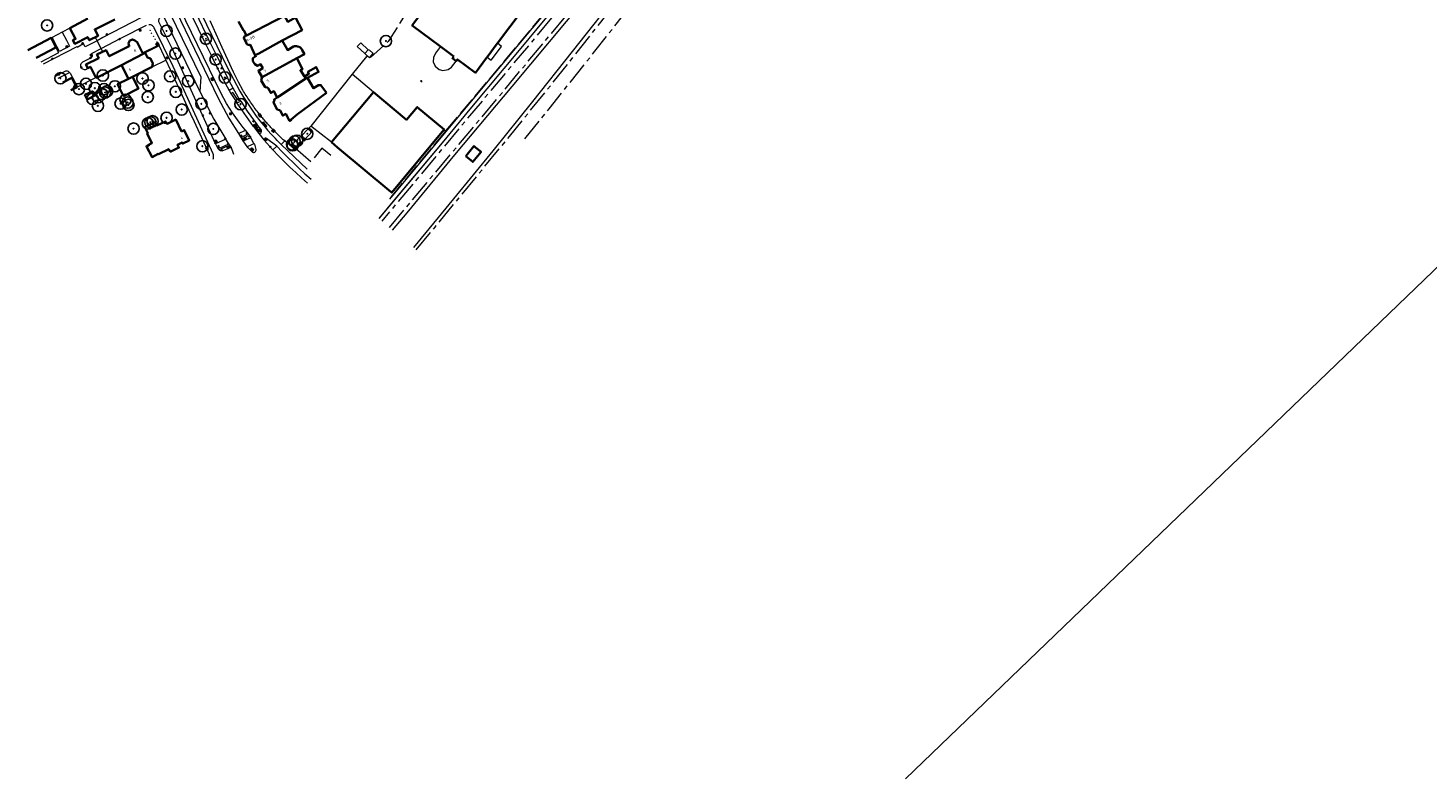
# Model space of a CAD drawing. Header units: metres. Extents: x 92877 to 94117, y 464509 to 465451.
# Tile 1 of 102: x 92987 to 93607, y 464509 to 464842. Entities that reach past the tile are written whole.
import ezdxf
from ezdxf.enums import TextEntityAlignment as Align

# ---------------------------------------------------------------- set-up
doc = ezdxf.new("R2010")
doc.units = ezdxf.units.M
doc.linetypes.add('AM-AS', pattern=[16, 10, -2, 2, -2])
doc.linetypes.add('IE-TERREINAFSCHEIDING', pattern=[10, 8, -2])
doc.layers.get('0').update_dxf_attribs({"linetype": 'CONTINUOUS'})
for name, color, linetype, lineweight in [('B-WE-AM-AS_SPOOR_RAIL-G', 252, 'AM-AS', 18), ('B-WE-GR-BOOM-S', 90, 'CONTINUOUS', 25), ('B-WE-GR-HAAG-G', 252, 'GR-HAAG1', 13), ('B-WE-IE-MEUBILAIR_WEGMEUBILAIR_AFVALBAK-S', 252, 'CONTINUOUS', 25), ('B-WE-IE-MEUBILAIR_WEGMEUBILAIR_PAAL-G', 252, 'CONTINUOUS', 18), ('B-WE-IE-TERREINAFSCHEIDING-G', 252, 'IE-TERREINAFSCHEIDING', 18), ('B-WE-IE-TERREINAFSCHEIDING_KUNSTMATIG_HEKWERK-G', 252, 'IE-TERREINAFSCHEIDING-KUNSTMATIG', 18), ('B-WE-IE-TERREINAFSCHEIDING_KUNSTMATIG_MUUR-G', 252, 'IE-TERREINAFSCHEIDING-KUNSTMATIG-DICHT', 18), ('B-WE-KL-DATA_KAST-S', 252, 'CONTINUOUS', 25), ('B-WE-KL-ET_LS_OV_LICHTMAST-S', 252, 'CONTINUOUS', 25), ('B-WE-KL-WATER-S', 252, 'CONTINUOUS', 25), ('B-WE-KW-KUNSTWERK-GV', 252, 'CONTINUOUS', 18), ('B-WE-OG-TOPOGRAFIE_BEBOUWING-GV', 252, 'CONTINUOUS', 35), ('B-WE-OG-TOPOGRAFIE_BEBOUWING_LUIFEL-GV', 252, 'CONTINUOUS', 18), ('B-WE-OG-TOPOGRAFIE_HUISNUMMER-T25', 7, 'CONTINUOUS', 20), ('B-WE-RI-HWA_KOLK-S', 252, 'CONTINUOUS', 25), ('B-WE-VH-VERHARDING-GV', 252, 'CONTINUOUS', 18), ('B-WE-VW-BEWEGWIJZERING-S', 252, 'CONTINUOUS', 25), ('B-WE-VW-BLINDENGELEIDEROUTE-G', 252, 'CONTINUOUS', 18), ('B-WE-VW-OV_DRAAGCONSTRUCTIE-S', 252, 'CONTINUOUS', 15), ('B-WE-VW-PAAL_BETON-S', 252, 'CONTINUOUS', 0), ('B-WE-VW-VRI_DRAAGCONSTRUCTIE-S', 252, 'CONTINUOUS', 0)]:
    doc.layers.add(name, color=color, linetype=linetype, lineweight=lineweight)
doc.styles.add('NLCS-ISO', font='NLCS-ISO.ttf')
doc.styles.get("Standard").update_dxf_attribs({"font": 'isocp.shx'})
doc.linetypes.add('GR-HAAG1', pattern='A,6,[176,NLCS.SHX,S=0.125,R=0,X=0,Y=0],-2', length=8)
doc.linetypes.add('IE-TERREINAFSCHEIDING-KUNSTMATIG', pattern='A,4,[82,NLCS.SHX,S=0.75,R=90,X=0,Y=0],4,-2', length=10)
doc.linetypes.add('IE-TERREINAFSCHEIDING-KUNSTMATIG-DICHT', pattern='A,8,-1,[82,NLCS.SHX,S=0.75,R=90,X=0,Y=0],-1', length=10)

# ---------------------------------------------------------------- blocks, each defined once
blk = doc.blocks.new('Q_PAAL_STEEN')
for points in [[(-0.5, 0.5), (0.5, 0.5), (0.5, -0.5), (-0.5, -0.5)], [(-0.08, 0.33), (0.07, 0.33), (0.07, -0.33), (-0.08, -0.33)]]:
    blk.add_lwpolyline(points, close=True)
blk.add_lwpolyline([(-0.44, 0.46), (0.44, 0.46, -0.414214), (0.46, 0.44), (0.46, -0.44, -0.414214), (0.44, -0.46), (-0.44, -0.46, -0.414214), (-0.46, -0.44), (-0.46, 0.44), (-0.46, 0.44), (-0.46, 0.45), (-0.46, 0.45), (-0.46, 0.45), (-0.46, 0.45), (-0.46, 0.45), (-0.46, 0.45), (-0.46, 0.46), (-0.46, 0.46), (-0.46, 0.46), (-0.45, 0.46), (-0.45, 0.46), (-0.45, 0.46), (-0.45, 0.46), (-0.45, 0.46), (-0.45, 0.46), (-0.44, 0.46), (-0.44, 0.46)], format="xyb")
blk = doc.blocks.new('Q_PAALTJE')
at = {"xscale": 0.1, "yscale": 0.1, "zscale": 0.01}
blk.add_blockref('Q_PAAL_STEEN', (0, 0), dxfattribs=at)
blk = doc.blocks.new('Q_VERKEERSBORDPAAL')
for points in [[(-0.5, 0.5), (0.5, 0.5), (0.5, -0.5), (-0.5, -0.5)], [(-0.08, 0.33), (0.07, 0.33), (0.07, -0.33), (-0.08, -0.33)]]:
    blk.add_lwpolyline(points, close=True)
blk.add_lwpolyline([(-0.44, 0.46), (0.44, 0.46, -0.414214), (0.46, 0.44), (0.46, -0.44, -0.414214), (0.44, -0.46), (-0.44, -0.46, -0.414214), (-0.46, -0.44), (-0.46, 0.44), (-0.46, 0.44), (-0.46, 0.45), (-0.46, 0.45), (-0.46, 0.45), (-0.46, 0.45), (-0.46, 0.45), (-0.46, 0.45), (-0.46, 0.46), (-0.46, 0.46), (-0.46, 0.46), (-0.45, 0.46), (-0.45, 0.46), (-0.45, 0.46), (-0.45, 0.46), (-0.45, 0.46), (-0.45, 0.46), (-0.44, 0.46), (-0.44, 0.46)], format="xyb")
blk = doc.blocks.new('Q_VERKEERSREGELINSTALLATIEPAAL')
for points in [[(-0.5, 0.5), (0.5, 0.5), (0.5, -0.5), (-0.5, -0.5)], [(-0.08, 0.33), (0.07, 0.33), (0.07, -0.33), (-0.08, -0.33)]]:
    blk.add_lwpolyline(points, close=True)
blk.add_lwpolyline([(-0.44, 0.46), (0.44, 0.46, -0.414214), (0.46, 0.44), (0.46, -0.44, -0.414214), (0.44, -0.46), (-0.44, -0.46, -0.414214), (-0.46, -0.44), (-0.46, 0.44), (-0.46, 0.44), (-0.46, 0.45), (-0.46, 0.45), (-0.46, 0.45), (-0.46, 0.45), (-0.46, 0.45), (-0.46, 0.45), (-0.46, 0.46), (-0.46, 0.46), (-0.46, 0.46), (-0.45, 0.46), (-0.45, 0.46), (-0.45, 0.46), (-0.45, 0.46), (-0.45, 0.46), (-0.45, 0.46), (-0.44, 0.46), (-0.44, 0.46)], format="xyb")
blk = doc.blocks.new('Q_LICHTMAST')
for points in [[(-0.26, 0.15), (-0.52, 0.3)], [(0, 0.3), (0, 0.6)], [(0.26, 0.15), (0.52, 0.3)], [(-0.26, -0.15), (-0.52, -0.3)], [(0, -0.3), (0, -0.6)], [(0.26, -0.15), (0.52, -0.3)]]:
    blk.add_lwpolyline(points)
blk.add_circle((0, 0), 0.3)
blk = doc.blocks.new('Q_WEGWIJZER')
for points in [[(-0.5, 0.5), (0.5, 0.5), (0.5, -0.5), (-0.5, -0.5)], [(-0.37, 0.22), (0.36, 0.22), (0.36, -0.21), (-0.37, -0.21)]]:
    blk.add_lwpolyline(points, close=True)
for points in [[(-0.44, 0.46), (0.44, 0.46, -0.414214), (0.46, 0.44), (0.46, -0.44, -0.414214), (0.44, -0.46), (-0.44, -0.46, -0.414214), (-0.46, -0.44), (-0.46, 0.44), (-0.46, 0.44), (-0.46, 0.45), (-0.46, 0.45), (-0.46, 0.45), (-0.46, 0.45), (-0.46, 0.45), (-0.46, 0.45), (-0.46, 0.46), (-0.46, 0.46), (-0.46, 0.46), (-0.45, 0.46), (-0.45, 0.46), (-0.45, 0.46), (-0.45, 0.46), (-0.45, 0.46), (-0.45, 0.46), (-0.44, 0.46), (-0.44, 0.46)], [(-0.29, 0.16), (0.28, 0.16, -0.414214), (0.3, 0.14), (0.3, -0.13, -0.414214), (0.28, -0.16), (-0.29, -0.16, -0.414214), (-0.31, -0.13), (-0.31, 0.14), (-0.31, 0.14), (-0.31, 0.14), (-0.31, 0.14), (-0.31, 0.15), (-0.31, 0.15), (-0.31, 0.15), (-0.3, 0.15), (-0.3, 0.15), (-0.3, 0.15), (-0.3, 0.16), (-0.3, 0.16), (-0.3, 0.16), (-0.3, 0.16), (-0.29, 0.16), (-0.29, 0.16), (-0.29, 0.16), (-0.29, 0.16), (-0.29, 0.16)]]:
    blk.add_lwpolyline(points, format="xyb")
blk = doc.blocks.new('Q_AFVALBAK')
for points in [[(-0.5, 0.5), (0.5, 0.5), (0.5, -0.5), (-0.5, -0.5)], [(-0.34, 0.2), (0.33, 0.2), (0.19, -0.25), (-0.2, -0.25)]]:
    blk.add_lwpolyline(points, close=True)
blk.add_lwpolyline([(-0.44, 0.46), (0.44, 0.46, -0.414214), (0.46, 0.44), (0.46, -0.44, -0.414214), (0.44, -0.46), (-0.44, -0.46, -0.414214), (-0.46, -0.44), (-0.46, 0.44), (-0.46, 0.44), (-0.46, 0.45), (-0.46, 0.45), (-0.46, 0.45), (-0.46, 0.45), (-0.46, 0.45), (-0.46, 0.45), (-0.46, 0.46), (-0.46, 0.46), (-0.46, 0.46), (-0.45, 0.46), (-0.45, 0.46), (-0.45, 0.46), (-0.45, 0.46), (-0.45, 0.46), (-0.45, 0.46), (-0.44, 0.46), (-0.44, 0.46)], format="xyb")
blk = doc.blocks.new('SKL-WATER_BRANDKRAAN_BRANDPUT-SO')
at = {"color": 0, "linetype": 'ByBlock', "lineweight": 18}
blk.add_ellipse((0, 0), major_axis=(2.5, 0), ratio=0.54, dxfattribs=at)
at = {"color": 0, "linetype": 'ByBlock', "lineweight": 18, "style": 'NLCS-ISO'}
blk.add_text('bk', height=1.5, dxfattribs=at).set_placement((0.2, 0), align=Align.MIDDLE_CENTER)
blk = doc.blocks.new('B-SRI-KOLK_COMBINATIE-SO')
for p, q in [((-1.125, 0), (1.125, 1.5)), ((1.125, 0), (-1.125, 1.5))]:
    blk.add_line(p, q)
at = {"flags": 128}
blk.add_lwpolyline([(-1.125, 0), (1.125, 0), (1.125, 1.5), (-1.125, 1.5)], close=True, dxfattribs=at)
blk = doc.blocks.new('SKL-DATA_TERREINKAST-SO')
for q in [(-0.2, 0.2), (0.2, 0.2)]:
    blk.add_line((0, -0.21), q)
at = {"flags": 128}
blk.add_lwpolyline([(0.63, 0.35), (-0.63, 0.35), (-0.63, -0.35), (0.63, -0.35)], close=True, dxfattribs=at)
at = {"style": 'NLCS-ISO'}
blk.add_attdef('TYPE', text='', height=0.35, dxfattribs=at).set_placement((-0.03, 0.69), align=Align.MIDDLE_CENTER)
blk = doc.blocks.new('SGR-BOOM_01')
at = {"ltscale": 0.1}
h = blk.add_hatch(color=256, dxfattribs=at)
edge = h.paths.add_edge_path()
edge.add_arc((0, 0), 0.15, 0, 360)
for radius in [2.5, 0.045]:
    blk.add_circle((0, 0), radius)
blk.add_circle((0, 0), 0.15, dxfattribs=at)

msp = doc.modelspace()

# ---------------------------------------------------------------- linework, layer by layer
msp.add_line((93375.83, 464509.48), (93849.59, 464965.55))
at = {"layer": 'B-WE-AM-AS_SPOOR_RAIL-G', "flags": 128}
for points in [[(93207.2, 464793.24), (93217.93, 464806.46), (93238.2, 464832.02), (93254.01, 464852.09), (93268.95, 464871.24), (93282.92, 464889.33), (93333.3, 464955.08), (93378.12, 465013.13), (93398.45, 465039.53)], [(93147.24, 464753.87), (93165.02, 464775.26), (93197.4, 464813.94), (93210.36, 464829.6), (93239.74, 464864.69), (93265.85, 464896.2), (93284.58, 464918.18), (93316.55, 464954.16), (93328.17, 464967.43), (93329.91, 464969.3), (93361.21, 465004.84)], [(93159.04, 464743.97), (93167.42, 464754.08), (93200.35, 464794.22), (93224.17, 464823.77), (93250.05, 464856.62), (93264.65, 464875.41), (93300.69, 464922.06), (93321.46, 464949.3)], [(93260.09, 464895.88), (93209.91, 464835.8), (93181.19, 464801.55), (93143.84, 464756.73)]]:
    msp.add_lwpolyline(points, dxfattribs=at)
at = {"layer": 'B-WE-GR-HAAG-G'}
for p, q in [((93130.71, 464821.79), (93112.4, 464798.88)), ((93112.4, 464798.88), (93111.23, 464797.64))]:
    msp.add_line(p, q, dxfattribs=at)
at = {"layer": 'B-WE-GR-HAAG-G', "flags": 128}
msp.add_lwpolyline([(93111.23, 464797.64), (93108.29, 464794.54), (93103.36, 464790.08)], dxfattribs=at)
at = {"layer": 'B-WE-IE-TERREINAFSCHEIDING-G'}
for p, q in [((93204.32, 464834.96), (93222.39, 464856.73)), ((93045.18, 464834.46), (93038.89, 464831.31)), ((93172.22, 464796.7), (93204.32, 464834.96)), ((93171.5, 464797.3), (93172.22, 464796.7)), ((93172.22, 464796.7), (93172.08, 464796.53)), ((93172.08, 464796.53), (93172.08, 464796.53)), ((93172.16, 464796.47), (93172.08, 464796.53))]:
    msp.add_line(p, q, dxfattribs=at)
at = {"layer": 'B-WE-IE-TERREINAFSCHEIDING-G', "flags": 128}
for points in [[(93171.84, 464876.49), (93146.65, 464836.29), (93138.22, 464828.69), (93136.99, 464829.67)], [(93172.08, 464796.53), (93159.31, 464781.31), (93147.38, 464766.8), (93146.55, 464767.5)]]:
    msp.add_lwpolyline(points, dxfattribs=at)
at = {"layer": 'B-WE-IE-TERREINAFSCHEIDING_KUNSTMATIG_HEKWERK-G'}
for p, q in [((93017.69, 464836.67), (93017.09, 464837.83)), ((93019.43, 464833.31), (93017.69, 464836.67)), ((93019.97, 464832.27), (93019.43, 464833.31)), ((93042.03, 464825.09), (93048.09, 464828.13)), ((93136.99, 464829.67), (93130.71, 464821.79)), ((93121.49, 464791.68), (93112.4, 464798.88))]:
    msp.add_line(p, q, dxfattribs=at)
at = {"layer": 'B-WE-IE-TERREINAFSCHEIDING_KUNSTMATIG_MUUR-G'}
for p, q in [((93253.53, 464894.11), (93204.32, 464834.96)), ((93002.18, 464840.48), (92997.74, 464838.16)), ((93005.61, 464842.31), (93002.18, 464840.48)), ((92997.74, 464838.16), (92997.29, 464837.92)), ((93204.32, 464834.96), (93172.16, 464796.47)), ((93008.87, 464816.14), (93008.95, 464816.3)), ((93008.95, 464816.3), (93017.04, 464820.39)), ((93172.16, 464796.47), (93147.16, 464766.51)), ((93171.09, 464797.34), (93171.35, 464797.12)), ((93171.35, 464797.12), (93172.08, 464796.53)), ((93172.08, 464796.53), (93172.16, 464796.47)), ((93100.85, 464792.34), (93100.79, 464792.26)), ((93103.36, 464790.08), (93102.99, 464790.45)), ((93103.63, 464789.88), (93103.36, 464790.08))]:
    msp.add_line(p, q, dxfattribs=at)
at = {"layer": 'B-WE-IE-TERREINAFSCHEIDING_KUNSTMATIG_MUUR-G', "flags": 128}
for points in [[(93270.66, 464911.92), (93255.9, 464894.48), (93204.74, 464832.52), (93183.51, 464807.29), (93170.61, 464791.5)], [(93078.03, 464822.81), (93073.14, 464833.72), (93067.78, 464845.54)], [(93100.79, 464792.26), (93100.18, 464792.83), (93097.74, 464795.13), (93097.35, 464795.51), (93096.96, 464795.89), (93096.58, 464796.28), (93096.19, 464796.66), (93095.81, 464797.05), (93095.43, 464797.45), (93095.06, 464797.84), (93094.68, 464798.24), (93094.31, 464798.64), (93093.94, 464799.04), (93093.58, 464799.44), (93093.21, 464799.84), (93092.85, 464800.25), (93092.49, 464800.66), (93092.13, 464801.07), (93091.78, 464801.48), (93091.42, 464801.9), (93091.07, 464802.31), (93090.72, 464802.73), (93090.38, 464803.15), (93089.93, 464803.71), (93089.48, 464804.26), (93089.04, 464804.82), (93088.61, 464805.39), (93088.18, 464805.95), (93087.75, 464806.52), (93087.32, 464807.1), (93086.9, 464807.67), (93086.49, 464808.25), (93086.08, 464808.83), (93085.67, 464809.42), (93085.27, 464810.01), (93084.87, 464810.6), (93084.48, 464811.19), (93084.09, 464811.79), (93083.71, 464812.39), (93083.32, 464812.99), (93082.95, 464813.6), (93082.58, 464814.21), (93082.21, 464814.82), (93080.31, 464818.27)], [(93111.23, 464797.64), (93112.06, 464796.86), (93112.11, 464796.8), (93112.18, 464796.71), (93112.22, 464796.64), (93112.27, 464796.54), (93112.29, 464796.46), (93112.32, 464796.35), (93112.34, 464796.27), (93112.34, 464796.16), (93112.34, 464796.08), (93112.32, 464795.96), (93112.3, 464795.89), (93112.26, 464795.78), (93112.23, 464795.71), (93112.17, 464795.6), (93112.13, 464795.54), (93112.05, 464795.46)], [(93170.61, 464791.5), (93148.87, 464765.56), (93142.44, 464757.9)]]:
    msp.add_lwpolyline(points, dxfattribs=at)
at = {"layer": 'B-WE-KW-KUNSTWERK-GV', "flags": 128}
for points in [[(93148.56, 464752.77), (93155, 464760.39), (93176.24, 464786.07), (93201.64, 464816.35), (93233.97, 464855.31), (93262.25, 464889.14), (93283.21, 464913.66), (93289.75, 464921.17), (93294.19, 464926.27)], [(93298.82, 464922.61), (93272.66, 464888.54), (93250.18, 464859.76), (93228.19, 464831.85), (93210.53, 464809.69), (93192.99, 464787.89), (93175.63, 464766.64), (93157.79, 464745.02)]]:
    msp.add_lwpolyline(points, dxfattribs=at)
at = {"layer": 'B-WE-OG-TOPOGRAFIE_BEBOUWING-GV'}
for p, q in [((93302.48, 464978.38), (93195.09, 464835.55)), ((93005.61, 464842.31), (93013.61, 464846.47)), ((93083.84, 464839.03), (93100.67, 464847.76)), ((92987.04, 464832.56), (92997.29, 464837.92)), ((92999.36, 464833.73), (92990.65, 464829.17)), ((93175.67, 464829.68), (93169.84, 464834.07)), ((93038, 464830.86), (93028.5, 464825.86)), ((93037.79, 464831.27), (93038, 464830.86)), ((93038, 464830.86), (93038.89, 464831.31)), ((93090.74, 464820.56), (93106.18, 464828.95)), ((93031.53, 464819.82), (93028.5, 464825.86)), ((93042.03, 464825.09), (93033.36, 464820.74)), ((93110.15, 464819.9), (93109.52, 464820.9)), ((93008.87, 464816.14), (93006.08, 464814.71)), ((93031.53, 464819.82), (93033.36, 464820.74)), ((93097.47, 464811.45), (93110.15, 464819.9)), ((93110.15, 464819.9), (93110.92, 464820.21)), ((93121.49, 464791.68), (93140.16, 464813.9)), ((93171.5, 464797.3), (93171.35, 464797.12)), ((93124.23, 464789.39), (93121.49, 464791.68)), ((93185.31, 464789.42), (93184.67, 464789.94)), ((93147.74, 464769.78), (93124.23, 464789.39))]:
    msp.add_line(p, q, dxfattribs=at)
at = {"layer": 'B-WE-OG-TOPOGRAFIE_BEBOUWING-GV', "flags": 128}
for points in [[(93169.84, 464834.07), (93157.29, 464843.5), (93157.42, 464843.67), (93274.51, 464999.41), (93300.83, 464979.62)], [(93025.53, 464846.15), (93016.64, 464841.73), (93018.13, 464838.92), (93014.22, 464836.9), (93013.49, 464838.33), (93007.77, 464835.35), (93006.96, 464836.9), (93008.12, 464837.5), (93005.61, 464842.31)], [(93100.67, 464847.76), (93102.14, 464845.06), (93105.61, 464846.95), (93108.51, 464841.38), (93099.66, 464836.79)], [(93083.84, 464839.03), (93082.69, 464841.23), (93082.59, 464841.18), (93080.35, 464845.23)], [(92997.29, 464837.92), (92999.45, 464833.78), (92999.36, 464833.73)], [(93013.53, 464824.51), (93012.71, 464826.14), (93018.37, 464828.98), (93017.6, 464830.51), (93021.65, 464832.54), (93023.03, 464829.77), (93031.9, 464834.21), (93031.63, 464835.62), (93032.22, 464836.75), (93033.37, 464837.24), (93034.45, 464836.81), (93035.43, 464835.98), (93037.79, 464831.27)], [(93087.77, 464830.25), (93087.67, 464830.2), (93085.47, 464834.96), (93085.25, 464834.76), (93084.18, 464835.04), (93082.66, 464837.8), (93083.19, 464838.8), (93083.84, 464839.03)], [(93099.66, 464836.79), (93089.3, 464831.09), (93087.77, 464830.25)], [(93099.66, 464836.79), (93101.84, 464832.9), (93102.02, 464832.57), (93104.71, 464834.08), (93105.14, 464834.2), (93105.59, 464834.26), (93106.05, 464834.26), (93106.5, 464834.19), (93106.93, 464834.05), (93107.34, 464833.86), (93107.72, 464833.61), (93108.06, 464833.31), (93108.35, 464832.96), (93108.58, 464832.57), (93109.55, 464830.7), (93106.18, 464828.95)], [(93195.09, 464835.55), (93194.99, 464835.41), (93190.45, 464829.37)], [(93038.89, 464831.31), (93039.94, 464829.23), (93041.35, 464828.79), (93042.43, 464826.63), (93042.03, 464825.09)], [(93090.74, 464820.56), (93089.14, 464823.37), (93091.09, 464824.48), (93090.08, 464826.25), (93088.77, 464825.5), (93087.51, 464826.27), (93086.73, 464827.63), (93086.73, 464829.02), (93088.04, 464829.78), (93087.77, 464830.25)], [(93106.18, 464828.95), (93108.71, 464824.08), (93107.78, 464823.63), (93109.52, 464820.9)], [(93176.83, 464827.59), (93175.09, 464828.9), (93175.67, 464829.68)], [(93190.45, 464829.37), (93190.22, 464829.07), (93185.26, 464822.47), (93177.41, 464828.37), (93176.83, 464827.59)], [(93017.04, 464820.39), (93014.69, 464825.09), (93013.53, 464824.51)], [(93028.5, 464825.86), (93017.33, 464820.26), (93017.22, 464820.48), (93017.04, 464820.39)], [(93109.52, 464820.9), (93111.51, 464822.08), (93111.09, 464822.87), (93114.73, 464824.99), (93115.81, 464822.87), (93110.92, 464820.21)], [(93002.46, 464818.1), (93006.5, 464820.18), (93008.54, 464816.21), (93008.77, 464816.33), (93008.87, 464816.14)], [(93033.36, 464820.74), (93036, 464815.48), (93029.38, 464812.16), (93026.75, 464817.42), (93031.53, 464819.82)], [(93097.47, 464811.45), (93095.99, 464814.31), (93094.58, 464813.58), (93093.41, 464815.68), (93093.32, 464815.62), (93093.17, 464815.89), (93092.08, 464816.14), (93090.38, 464819.1), (93090.66, 464820.13), (93090.58, 464820.47), (93090.74, 464820.56)], [(93110.92, 464820.21), (93111.06, 464819.97), (93113.53, 464815.6), (93115.76, 464817.05), (93116.87, 464817.02), (93119.37, 464813.65)], [(93015.7, 464814.35), (93012.3, 464812.7), (93013.27, 464810.69), (93016.68, 464812.34), (93015.7, 464814.35)], [(93119.37, 464813.65), (93106.48, 464804.09), (93103.61, 464801.7), (93103.68, 464801.58), (93102.93, 464801.16), (93101.26, 464804.27), (93099.91, 464803.52), (93098.77, 464805.71), (93098.52, 464805.96), (93097.4, 464806.25), (93095.83, 464809.3), (93096.25, 464810.38), (93096.1, 464810.67), (93097.47, 464811.45)], [(93140.16, 464813.9), (93154.81, 464801.68), (93159.51, 464807.3), (93171.5, 464797.3)], [(93055.06, 464796.5), (93052.51, 464801.73), (93048.65, 464799.85), (93047.94, 464800.92), (93044.15, 464799.07), (93043.41, 464800.58), (93038.77, 464798.32), (93040.07, 464795.67), (93039.9, 464795.59), (93041.96, 464791.34), (93040.68, 464790.72), (93040.79, 464790.48), (93039.49, 464789.86), (93042.01, 464785.14), (93044.7, 464786.54), (93044.94, 464786.37), (93049.43, 464788.63), (93050.03, 464787.42)], [(93050.03, 464787.42), (93053.88, 464789.3), (93053.28, 464790.53), (93055.42, 464791.57), (93055.64, 464791.12), (93058.47, 464792.49), (93056.25, 464797.07), (93055.06, 464796.5)], [(93171.35, 464797.12), (93153.99, 464776.33), (93148.2, 464769.39), (93147.74, 464769.78)], [(93184.67, 464789.94), (93184.62, 464789.98), (93180.98, 464785.54)], [(93180.98, 464785.54), (93184.13, 464782.96), (93187.77, 464787.4), (93185.31, 464789.42)]]:
    msp.add_lwpolyline(points, dxfattribs=at)
at = {"layer": 'B-WE-OG-TOPOGRAFIE_BEBOUWING_LUIFEL-GV'}
for p, q in [((93137.81, 464832.68), (93136.28, 464831.02)), ((93190.45, 464829.37), (93190.45, 464829.37)), ((93184.67, 464789.94), (93181.07, 464785.58))]:
    msp.add_line(p, q, dxfattribs=at)
at = {"layer": 'B-WE-OG-TOPOGRAFIE_BEBOUWING_LUIFEL-GV', "flags": 128}
for points in [[(93137.81, 464832.68), (93134.48, 464835.76), (93132.95, 464834.1), (93136.28, 464831.02)], [(93169.84, 464834.07), (93167.62, 464831.11), (93166.72, 464829.31), (93166.55, 464827.35), (93167.39, 464825.44), (93169.19, 464823.92), (93170.88, 464823.53), (93173.18, 464823.97), (93174.76, 464824.99), (93176.83, 464827.59)], [(93195.09, 464835.55), (93195.09, 464835.55), (93190.45, 464829.37)], [(93190.45, 464829.37), (93192.28, 464828), (93196.92, 464834.17), (93195.09, 464835.55)], [(93136.28, 464831.02), (93138.3, 464829.15), (93139.98, 464830.96), (93138.23, 464832.59), (93138.08, 464832.43), (93137.81, 464832.68)], [(93185.31, 464789.42), (93184.67, 464789.94), (93184.67, 464789.94)], [(93181.07, 464785.58), (93184.09, 464783.08), (93187.7, 464787.43), (93185.31, 464789.42)]]:
    msp.add_lwpolyline(points, dxfattribs=at)
at = {"layer": 'B-WE-VH-VERHARDING-GV'}
for p, q in [((93065.27, 464836.36), (93057.48, 464852.51)), ((93037.79, 464831.27), (93044.99, 464834.89)), ((93044.99, 464834.89), (93045.18, 464834.46)), ((93045.18, 464834.46), (93048.09, 464828.13)), ((93067.07, 464837.26), (93065.27, 464836.36)), ((93067.86, 464835.64), (93067.07, 464837.26)), ((93070.39, 464830.52), (93067.86, 464835.64)), ((93068.62, 464829.44), (93070.39, 464830.52)), ((93073.64, 464819.21), (93068.62, 464829.44)), ((93070.39, 464830.52), (93075.45, 464820.25)), ((93080.31, 464818.27), (93078.03, 464822.81)), ((93140.16, 464813.9), (93130.71, 464821.79)), ((93075.45, 464820.25), (93073.64, 464819.21)), ((93073.64, 464819.21), (93076.12, 464814.61)), ((93078, 464815.64), (93075.45, 464820.25)), ((93078, 464815.64), (93076.12, 464814.61)), ((93076.12, 464814.61), (93076.97, 464813.3)), ((93076.97, 464813.3), (93079.01, 464810.15)), ((93079.01, 464810.15), (93079.64, 464809.17)), ((93079.64, 464809.17), (93081.35, 464809.88)), ((93080.25, 464795.6), (93083.39, 464797.04)), ((93084.11, 464796.14), (93083.39, 464797.04)), ((93088.59, 464799.4), (93086.97, 464798.65)), ((93086.97, 464798.65), (93089.33, 464795.6)), ((93088.87, 464799.07), (93088.59, 464799.4)), ((93074.69, 464793.12), (93070.14, 464791.04)), ((93075.79, 464791.46), (93074.69, 464793.12)), ((93076.86, 464789.84), (93076.79, 464789.94)), ((93076.86, 464789.84), (93078.08, 464786.44)), ((93080.25, 464795.6), (93082.27, 464792.38)), ((93082.27, 464792.38), (93084.35, 464789.42)), ((93087.08, 464791.04), (93085.72, 464793.74)), ((93087.48, 464790.86), (93087.08, 464791.04)), ((93089.33, 464795.6), (93091.61, 464792.83)), ((93091.61, 464792.83), (93095.57, 464788.28)), ((93095.57, 464788.28), (93097.27, 464789.9)), ((93100.79, 464792.26), (93099.26, 464790.76)), ((93110.73, 464779.8), (93099.26, 464790.76)), ((93102.99, 464790.45), (93100.85, 464792.34)), ((93170.61, 464791.5), (93142.44, 464757.9)), ((93112.42, 464783), (93105.52, 464788.98))]:
    msp.add_line(p, q, dxfattribs=at)
at = {"layer": 'B-WE-VH-VERHARDING-GV', "flags": 128}
for points in [[(93058.35, 464853.25), (93058.6, 464853.32), (93058.86, 464853.33), (93059.11, 464853.27), (93059.34, 464853.15), (93059.53, 464852.98), (93059.68, 464852.76), (93065.81, 464839.81), (93067.07, 464837.26)], [(93037.77, 464847.33), (93037.27, 464847), (93020.18, 464838.09), (93017.69, 464836.67)], [(93070.14, 464791.04), (93052.07, 464830.73), (93051.61, 464831.69), (93045.19, 464844.7), (93045.07, 464845.09), (93045.02, 464845.49), (93045.06, 464845.89), (93045.17, 464846.28), (93045.35, 464846.64), (93045.6, 464846.96), (93045.9, 464847.23), (93046.25, 464847.43), (93046.75, 464847.66), (93047.12, 464847.57)], [(93047.12, 464847.57), (93062.95, 464814.79), (93063.24, 464814.22)], [(93049.9, 464848.89), (93063.58, 464820.61), (93063.24, 464814.22)], [(93052.52, 464850.13), (93071.35, 464811.27), (93076.09, 464802.43), (93080.25, 464795.6)], [(93083.39, 464797.04), (93082.42, 464798.27), (93080.6, 464800.59), (93079.11, 464802.61), (93077.69, 464804.68), (93076.32, 464806.78), (93075.02, 464808.93), (93073.78, 464811.11), (93072.6, 464813.33), (93054.3, 464850.99)], [(93063.89, 464848.42), (93063.89, 464848.42), (93075.28, 464824.96), (93080.95, 464814.4), (93082.28, 464812.1), (93083.67, 464809.84), (93085.12, 464807.62), (93086.63, 464805.43), (93088.2, 464803.29), (93089.81, 464801.18), (93091.49, 464799.12), (93093.21, 464797.1), (93094.99, 464795.12)], [(93002.18, 464840.48), (93004.07, 464836.86), (93005.46, 464834.2), (93001.04, 464831.87), (92999.89, 464834.06), (92997.74, 464838.16)], [(93019.43, 464833.31), (93028.24, 464837.78), (93039.56, 464843.52)], [(93069.12, 464784.24), (93069.23, 464784.69), (93069.28, 464785.16), (93069.28, 464785.62), (93069.23, 464786.08), (93069.12, 464786.53), (93051.42, 464825.32), (93042.97, 464842.39), (93042.76, 464842.74), (93042.49, 464843.05), (93042.18, 464843.32), (93041.82, 464843.53), (93041.44, 464843.68), (93041.04, 464843.77), (93040.63, 464843.79)], [(92999.36, 464833.73), (93000.63, 464831.32), (92992.75, 464827.2)], [(93017.69, 464836.67), (93016.8, 464836.22), (93012.36, 464833.96), (93011.68, 464835.24), (93008.83, 464833.73), (93008.68, 464834.01), (92993.8, 464826.22)], [(93013.53, 464824.51), (93013.62, 464824.34), (93013.14, 464824.06), (93012.81, 464823.92), (93012.45, 464823.85), (93012.09, 464823.84), (93011.74, 464823.91), (93011.4, 464824.05), (93011.1, 464824.25), (93010.84, 464824.5), (93010.64, 464824.8), (93010.5, 464825.14), (93010.43, 464825.49), (93010.43, 464825.86), (93010.51, 464826.21), (93010.65, 464826.55), (93010.85, 464826.85), (93011.11, 464827.1), (93011.41, 464827.3), (93015.23, 464829.26), (93015.56, 464829.88), (93015.52, 464831.15), (93019.43, 464833.31)], [(93065.27, 464836.36), (93066.04, 464834.76), (93067.88, 464830.94), (93068.62, 464829.44)], [(93048.09, 464828.13), (93053.83, 464815.59), (93059.72, 464802.72), (93059.83, 464802.78)], [(93005.48, 464822.65), (93004.94, 464823), (93004.54, 464823.13), (93004.13, 464823.18), (93003.71, 464823.15), (93003.3, 464823.03), (92999.37, 464821)], [(93000.41, 464820.02), (93005.48, 464822.65)], [(93005.48, 464822.65), (93005.75, 464822.34), (93006.82, 464820.37), (93008.95, 464816.3)], [(93081.35, 464809.88), (93080.15, 464811.74), (93078, 464815.64)], [(93063.24, 464814.22), (93069.43, 464801.87), (93074.69, 464793.12)], [(93079.01, 464810.15), (93079.82, 464810.61), (93077.84, 464813.8), (93076.97, 464813.3)], [(93086.97, 464798.65), (93080.7, 464807.53), (93079.64, 464809.17)], [(93081.35, 464809.88), (93084.22, 464805.45), (93088.59, 464799.4)], [(93059.83, 464802.78), (93067.33, 464786.45), (93067.32, 464785.62)], [(93089.33, 464795.6), (93089.75, 464795.54), (93090.23, 464795.93), (93090.4, 464796.11), (93090.51, 464796.34), (93090.57, 464796.58), (93090.56, 464796.83), (93090.49, 464797.07), (93090.36, 464797.28)], [(93070.14, 464791.04), (93071.05, 464789.14), (93071.26, 464788.8), (93071.53, 464788.49), (93071.86, 464788.25), (93072.22, 464788.07), (93072.62, 464787.97), (93073.02, 464787.94), (93073.43, 464787.98), (93073.81, 464788.11), (93076.7, 464789.42), (93076.86, 464789.84)], [(93085.72, 464793.74), (93085.57, 464793.6), (93082.65, 464792.31), (93082.27, 464792.38)], [(93087.08, 464791.04), (93084.46, 464789.79), (93084.39, 464789.74), (93084.34, 464789.67), (93084.32, 464789.59), (93084.32, 464789.5), (93084.35, 464789.42)], [(93085.72, 464793.74), (93085.76, 464793.81), (93085.78, 464793.88), (93085.78, 464793.96), (93085.77, 464794.03), (93085.74, 464794.11), (93085.47, 464794.44)], [(93087.31, 464787.21), (93087.48, 464787.26), (93087.72, 464787.4), (93087.92, 464787.6), (93088.05, 464787.85), (93088.12, 464788.13), (93088.11, 464788.41), (93087.48, 464790.86)], [(93091.99, 464793.38), (93091.87, 464793.31), (93091.77, 464793.21), (93091.69, 464793.1), (93091.64, 464792.97), (93091.61, 464792.83)], [(93097.27, 464789.9), (93092.66, 464793.35), (93092.54, 464793.41), (93092.4, 464793.45), (93092.26, 464793.45), (93092.12, 464793.43), (93091.99, 464793.38)], [(93099.26, 464790.76), (93098.38, 464791.61), (93097.52, 464792.48), (93096.66, 464793.35), (93095.82, 464794.23), (93094.99, 464795.12)], [(93097.27, 464789.9), (93099.68, 464787.39), (93102.14, 464784.92), (93104.63, 464782.5), (93107.16, 464780.11), (93109.72, 464777.76), (93112.49, 464775.3)], [(93105.52, 464788.98), (93105.34, 464788.9), (93105.14, 464788.86), (93104.95, 464788.87), (93104.76, 464788.94), (93104.59, 464789.05), (93103.63, 464789.88)], [(93112.05, 464795.46), (93105.64, 464789.08), (93105.52, 464788.98)], [(93084.35, 464789.42), (93084.38, 464789.36), (93086.53, 464787.33)], [(93086.53, 464787.33), (93086.64, 464787.27), (93086.76, 464787.23), (93086.89, 464787.2), (93087.01, 464787.18), (93087.15, 464787.18), (93087.31, 464787.21)], [(93110.95, 464773.49), (93108.28, 464775.85), (93105.65, 464778.25), (93103.07, 464780.69), (93100.52, 464783.18), (93098.02, 464785.71), (93095.57, 464788.28)], [(93121.19, 464785.75), (93117.21, 464789.11), (93113.88, 464784.85)]]:
    msp.add_lwpolyline(points, dxfattribs=at)
at = {"layer": 'B-WE-VW-BLINDENGELEIDEROUTE-G'}
for p, q in [((93085.47, 464794.44), (93084.11, 464796.14)), ((93090.36, 464797.28), (93088.87, 464799.07)), ((93090.9, 464800.29), (93092.36, 464798.4)), ((93076.79, 464789.94), (93075.79, 464791.46))]:
    msp.add_line(p, q, dxfattribs=at)
at = {"layer": 'B-WE-VW-BLINDENGELEIDEROUTE-G', "flags": 128}
for points in [[(93084.11, 464796.14), (93083.57, 464795.86), (93084.16, 464795.11), (93082.15, 464794.07), (93081.64, 464794.88), (93081.1, 464794.61), (93082.25, 464792.77), (93082.79, 464793.05), (93082.47, 464793.56), (93084.55, 464794.63), (93084.93, 464794.16), (93085.47, 464794.44)], [(93088.87, 464799.07), (93088.36, 464798.73), (93088.97, 464798.01), (93088.73, 464797.85), (93088.15, 464798.6), (93087.65, 464798.27), (93089.12, 464796.36), (93089.6, 464796.72), (93089.1, 464797.37), (93089.36, 464797.54), (93089.88, 464796.92), (93090.36, 464797.28)], [(93092.36, 464798.4), (93092.83, 464798.77), (93091.37, 464800.66), (93090.9, 464800.29)], [(93075.79, 464791.46), (93075.23, 464791.21), (93075.57, 464790.7), (93072.1, 464789.12), (93072.05, 464789.18), (93071.97, 464789.26), (93071.58, 464790.22), (93071.02, 464789.99), (93071.42, 464789.03), (93071.66, 464788.73), (93071.95, 464788.47), (93072.28, 464788.27), (93072.63, 464788.12), (93073.01, 464788.03), (93073.05, 464788.6), (93072.97, 464788.62), (93072.9, 464788.64), (93072.83, 464788.67), (93072.76, 464788.7), (93072.69, 464788.73), (93075.9, 464790.2), (93076.24, 464789.69), (93076.79, 464789.94)]]:
    msp.add_lwpolyline(points, dxfattribs=at)

# ---------------------------------------------------------------- block references
at = {"layer": 'B-WE-GR-BOOM-S'}
for p, rotation in [((92995.52, 464843.47), 28), ((93048.41, 464841.03), 116), ((93065.88, 464837.56), 27), ((93145.64, 464836.54), 42), ((93052.35, 464830.98), 116), ((93070.17, 464828.39), 116), ((93001.41, 464820.03), 27), ((93012.74, 464817.59), 27), ((93020.21, 464821.28), 27), ((93037.79, 464819.94), 27), ((93050.04, 464820.9), 115), ((93058.02, 464818.75), 114), ((93074.26, 464820.39), 29.99999999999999), ((93009.63, 464815.25), 27), ((93016.66, 464815.66), 116), ((93018.08, 464811.63), 26), ((93019.77, 464813.13), 116), ((93020.72, 464815.22), 116), ((93021.22, 464813.72), 116), ((93022.08, 464814.28), 117), ((93025.54, 464816.48), 117), ((93040.12, 464811.73), 27), ((93040.43, 464816.92), 117), ((93052.56, 464814.03), 115), ((93015.63, 464810.91), 26), ((93018.01, 464807.84), 26), ((93028.08, 464808.81), 117), ((93030.27, 464810.53), 27), ((93031.18, 464809.28), 27), ((93031.52, 464808.22), 27), ((93055.16, 464806.17), 115), ((93063.86, 464808.73), 114), ((93081.2, 464808.57), 123), ((93040.18, 464800.01), 26), ((93041.26, 464800.53), 26), ((93042.24, 464801.01), 26), ((93048.43, 464802.52), 123.9999999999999), ((93033.81, 464797.72), 116), ((93069.16, 464797.6), 114), ((93110.79, 464795.45), 45.00000000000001), ((93064.31, 464789.92), 115), ((93104.05, 464790.72), 42), ((93104.34, 464790.31), 42), ((93105.21, 464792.03), 42), ((93106.3, 464792.36), 42)]:
    msp.add_blockref('SGR-BOOM_01', p, dxfattribs=dict(at, rotation=rotation))
at = {"layer": 'B-WE-IE-MEUBILAIR_WEGMEUBILAIR_AFVALBAK-S', "rotation": 123}
msp.add_blockref('Q_AFVALBAK', (93044.38, 464835.13), dxfattribs=at)
at = {"layer": 'B-WE-IE-MEUBILAIR_WEGMEUBILAIR_PAAL-G'}
for p, rotation in [((93041.15, 464841.26), 121), ((93041.85, 464839.99), 121), ((93042.62, 464838.59), 121), ((93043.34, 464837.34), 123), ((93044.16, 464836.07), 123)]:
    msp.add_blockref('Q_PAALTJE', p, dxfattribs=dict(at, rotation=rotation))
at = {"layer": 'B-WE-KL-DATA_KAST-S'}
for p, rotation in [((93089.72, 464803.65), 129), ((93066.27, 464788.94), 115)]:
    msp.add_blockref('SKL-DATA_TERREINKAST-SO', p, dxfattribs=dict(at, rotation=rotation))
at = {"layer": 'B-WE-KL-ET_LS_OV_LICHTMAST-S'}
for p, rotation in [((93036.69, 464841.35), 27), ((93004.3, 464834.05), 28), ((93015.04, 464830.34), 91.99999999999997), ((93055.51, 464824.64), 114), ((93076.76, 464804.22), 123), ((93086.39, 464788.27), 137)]:
    msp.add_blockref('Q_LICHTMAST', p, dxfattribs=dict(at, rotation=rotation))
at = {"layer": 'B-WE-KL-WATER-S', "xscale": 0.2000000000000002, "yscale": 0.2000000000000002, "zscale": 0.2000000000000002, "rotation": 116}
msp.add_blockref('SKL-WATER_BRANDKRAAN_BRANDPUT-SO', (93048.67, 464829.08), dxfattribs=at)
at = {"layer": 'B-WE-RI-HWA_KOLK-S'}
for p, xscale, yscale, zscale, rotation in [((93022.03, 464839.39), 0.2, 0.2, 0.2, 28), ((93065.73, 464839.5), 0.2000000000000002, 0.2000000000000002, 0.2000000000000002, 116), ((93011.29, 464835.38), 0.2, 0.2, 0.2, 28), ((93027.64, 464837.24), 0.2, 0.2, 0.2, 26.99999999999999), ((93064.44, 464838.47), 0.2000000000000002, 0.2000000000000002, 0.2000000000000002, 116), ((92997.87, 464828.51), 0.2, 0.2, 0.2, 28), ((93014.84, 464828.96), 0.2, 0.2, 0.2, 26.99999999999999), ((93051.22, 464832.9), 0.2000000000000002, 0.2000000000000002, 0.2000000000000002, 116), ((93054.18, 464832.47), 0.2000000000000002, 0.2000000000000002, 0.2000000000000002, 116), ((93000.76, 464821.52), 0.2, 0.2, 0.2, 26.99999999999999), ((93010.78, 464824.94), 0.2000000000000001, 0.2000000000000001, 0.2000000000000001, 113), ((93071.24, 464824.49), 0.2000000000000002, 0.2000000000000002, 0.2000000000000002, 116), ((93073.02, 464824.59), 0.2000000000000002, 0.2000000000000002, 0.2000000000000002, 116), ((93060.93, 464818.52), 0.2000000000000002, 0.2000000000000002, 0.2000000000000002, 116), ((93161.45, 464818.88), 0.1999999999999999, 0.1999999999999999, 0.1999999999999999, 140), ((93079.63, 464809.46), 0.2000000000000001, 0.2000000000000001, 0.2000000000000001, 123), ((93080.59, 464810.63), 0.2000000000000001, 0.2000000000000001, 0.2000000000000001, 123), ((93064.66, 464803.62), 0.2, 0.2, 0.2, 114), ((93067.78, 464804.6), 0.2, 0.2, 0.2, 117), ((93087.03, 464801.09), 0.1999999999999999, 0.1999999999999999, 0.1999999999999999, 126), ((93070.23, 464791.4), 0.2, 0.2, 0.2, 114), ((93074.57, 464792.97), 0.2, 0.2, 0.2, 25.00000000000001), ((93094.43, 464789.73), 0.2, 0.2, 0.2, 131)]:
    msp.add_blockref('B-SRI-KOLK_COMBINATIE-SO', p, dxfattribs=dict(at, xscale=xscale, yscale=yscale, zscale=zscale, rotation=rotation))
at = {"layer": 'B-WE-VW-BEWEGWIJZERING-S'}
for p, rotation in [((93068.86, 464819.66), 116), ((93095.79, 464796.74), 134), ((93086.27, 464788.44), 137)]:
    msp.add_blockref('Q_WEGWIJZER', p, dxfattribs=dict(at, rotation=rotation))
at = {"layer": 'B-WE-VW-OV_DRAAGCONSTRUCTIE-S'}
for p, rotation in [((93087.56, 464799.13), 25), ((93070.2, 464792.16), 114), ((93092.32, 464792.83), 131)]:
    msp.add_blockref('Q_VERKEERSBORDPAAL', p, dxfattribs=dict(at, rotation=rotation))
at = {"layer": 'B-WE-VW-PAAL_BETON-S', "rotation": 45.00000000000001}
for p in [(93107.58, 464791.17), (93109.48, 464792.89)]:
    msp.add_blockref('Q_PAAL_STEEN', p, dxfattribs=at)
at = {"layer": 'B-WE-VW-VRI_DRAAGCONSTRUCTIE-S'}
for p, rotation in [((93089.67, 464796.83), 128), ((93075.87, 464789.43), 24), ((93083.04, 464793.37), 122), ((93105.28, 464789.16), 25)]:
    msp.add_blockref('Q_VERKEERSREGELINSTALLATIEPAAL', p, dxfattribs=dict(at, rotation=rotation))

# ---------------------------------------------------------------- texts
at = {"layer": 'B-WE-OG-TOPOGRAFIE_HUISNUMMER-T25'}
for s, rotation, p in [('9-9B', 28.8, (93085.61, 464837.63)), ('8', 26.6, (93034.48, 464832.29)), ('6', 26.6, (93032.25, 464823.96)), ('7', 29.7, (93092.11, 464823.2)), ('5', 29.9, (93093.4, 464818.86)), ('3', 27.2, (93098.84, 464808.92)), ('4', 25.8, (93055.11, 464793.69))]:
    msp.add_text(s, height=1.25, rotation=rotation, dxfattribs=at).set_placement(p, align=Align.MIDDLE)

doc.saveas('drawing.dxf')
